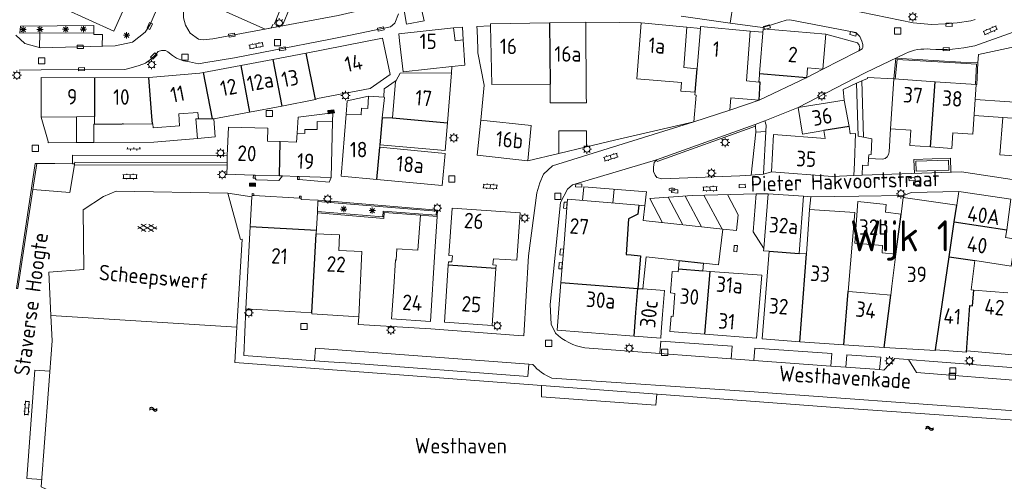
# Model space of a CAD drawing. Extents: x 168769 to 512904, y 516715 to 1559940.
# Tile 43 of 186: x 168934 to 169092, y 519259 to 519333. Entities that reach past the tile are written whole.
import ezdxf

# ---------------------------------------------------------------- set-up
doc = ezdxf.new("R2010")
doc.units = 0
doc.header["$MEASUREMENT"] = 0
doc.layers.get('0').update_dxf_attribs({"linetype": 'CONTINUOUS'})
for name, color, linetype, lineweight in [('B01_HOOFDGEBOUW', 10, 'CONTINUOUS', 0), ('B02_bijgebouw', 12, 'CONTINUOUS', 0), ('B04_KUNSTWERK', 32, 'CONTINUOUS', 0), ('B07_scheidingsmuur', 14, 'CONTINUOUS', 25), ('Q04_wegmarkering', 7, 'CONTINUOUS', 0), ('Q07_KADEMUUR', 7, 'CONTINUOUS', 0), ('Q10_steiger', 7, 'CONTINUOUS', 0), ('Q21_LANTAARNPAAL', 7, 'CONTINUOUS', 18), ('Q23_kolk', 7, 'CONTINUOUS', 18), ('Q26_BOOM', 7, 'CONTINUOUS', 18), ('Q28_rioolput', 7, 'CONTINUOUS', 18), ('Q92_BRANDKRAAN', 7, 'CONTINUOUS', 0), ('Q96_STRAATKOLK', 7, 'CONTINUOUS', 0), ('S01_symb_gesloten_verh', 7, 'CONTINUOUS', 0), ('S02_symb_open_verh', 7, 'CONTINUOUS', 13), ('T01_Muur', 10, 'CONTINUOUS', 0), ('V00_kant_verharding', 252, 'CONTINUOUS', 0), ('V02_Kant_open_verh', 253, 'CONTINUOUS', 0), ('Z08_Streeknaam', 5, 'CONTINUOUS', 0)]:
    doc.layers.add(name, color=color, linetype=linetype, lineweight=lineweight)
for name, color, linetype in [('S05_Water', 132, 'CONTINUOUS'), ('Z02_Huisnummer', 253, 'CONTINUOUS'), ('Z06_STRAATNAAM', 7, 'CONTINUOUS'), ('Z07_WATERLOOPNAAM', 7, 'CONTINUOUS'), ('Z09_FUNCTIEAANDUIDING', 7, 'CONTINUOUS')]:
    doc.layers.add(name, color=color, linetype=linetype)
doc.styles.add('ISOCP', font='isocp.shx', dxfattribs={"height": 1.8})

# ---------------------------------------------------------------- blocks, each defined once
blk = doc.blocks.new('Q21')
at = {"color": 0}
for points in [[(-1.5, 0), (-1, 0)], [(-1.06, 1.06), (-0.71, 0.71)], [(0, 1.5), (0, 1)], [(1.06, 1.06), (0.71, 0.71)], [(1.5, 0), (1, 0)], [(-1.06, -1.06), (-0.71, -0.71)], [(0, -1.5), (0, -1)], [(1.06, -1.06), (0.71, -0.71)]]:
    blk.add_lwpolyline(points, dxfattribs=at)
blk.add_circle((0, 0), 1, dxfattribs=at)
blk = doc.blocks.new('Q26')
at = {"color": 0}
for p, q in [((-1, 0), (1, 0)), ((-0.7, 0.7), (0.7, -0.7)), ((0.7, 0.7), (-0.7, -0.7)), ((0, 1), (0, -1))]:
    blk.add_line(p, q, dxfattribs=at)
blk = doc.blocks.new('Q28')
at = {"color": 0}
blk.add_lwpolyline([(1, 1), (1, -1), (-1, -1), (-1, 1)], close=True, dxfattribs=at)
blk = doc.blocks.new('Q23')
at = {"color": 0}
blk.add_lwpolyline([(0.99, -0.5), (-0.99, -0.5), (-0.99, 0.5), (0.99, 0.5), (0.99, -0.5)], dxfattribs=at)
blk = doc.blocks.new('Q96')
for p, q in [((-1, 0.88), (1, 0.88)), ((-1, 0.75), (1, 0.75)), ((-1, 0.63), (1, 0.63)), ((-1, 0.5), (1, 0.5)), ((-1, 0.38), (1, 0.38)), ((-1, 0.25), (1, 0.25)), ((-1, 0.12), (1, 0.12))]:
    blk.add_line(p, q)
at = {"color": 0}
blk.add_lwpolyline([(1, 1), (1, 0), (-1, 0), (-1, 1), (1, 1)], dxfattribs=at)
blk = doc.blocks.new('Q92')
at = {"color": 0}
blk.add_ellipse((0, 0), major_axis=(-0.991, 0), ratio=0.499983, start_param=1.570796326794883, end_param=7.853981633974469, dxfattribs=at)
blk = doc.blocks.new('S022')
at = {"color": 0}
for p, q in [((0.01, 1.15), (0.31, 1.15)), ((0.31, -2.3), (0.31, 2.3)), ((0.31, 2.1), (1.51, 2.1)), ((0.31, 0), (1.51, 0)), ((1.51, -2.3), (1.51, 2.3)), ((1.51, 1.05), (1.81, 1.05)), ((0.01, -1.15), (0.31, -1.15)), ((0.31, -2.1), (1.51, -2.1)), ((1.51, -1.05), (1.81, -1.05))]:
    blk.add_line(p, q, dxfattribs=at)
blk = doc.blocks.new('S026')
for p, q in [((0, 0), (4.4, 0)), ((0.2, 0.5), (0.2, 0)), ((1.2, 0), (1.2, -0.5)), ((2.2, 0.5), (2.2, 0)), ((3.2, 0), (3.2, -0.5)), ((4.2, 0.5), (4.2, 0))]:
    blk.add_line(p, q)
blk = doc.blocks.new('S05')
at = {"color": 0}
for p, q in [((0.08, 0.3), (0.38, 0.59)), ((0.11, -0.19), (0.41, 0.09)), ((0.38, 0.59), (0.68, 0.71)), ((0.41, 0.09), (0.71, 0.21)), ((0.68, 0.71), (1.01, 0.62)), ((0.71, 0.21), (1.02, 0.12)), ((1.01, 0.62), (1.33, 0.37)), ((1.02, 0.12), (1.36, -0.12)), ((1.33, 0.37), (1.66, 0.13)), ((1.66, 0.13), (1.97, 0.04)), ((1.97, 0.04), (2.28, 0.16)), ((2.28, 0.16), (2.58, 0.44)), ((1.36, -0.12), (1.68, -0.37)), ((1.68, -0.37), (2, -0.46)), ((2, -0.46), (2.31, -0.33)), ((2.31, -0.33), (2.61, -0.05))]:
    blk.add_line(p, q, dxfattribs=at)
blk = doc.blocks.new('S016')
at = {"color": 0, "linetype": 'Continuous'}
for points in [[(0.01, -0.38), (2.65, 1.15)], [(2.65, -1.15), (0.01, 0.38)], [(5.07, -1.15), (1.09, 1.15)], [(1.09, -1.15), (5.07, 1.15)], [(6.16, -0.38), (3.51, 1.15)], [(3.51, -1.15), (6.16, 0.37)]]:
    blk.add_lwpolyline(points, dxfattribs=at)

msp = doc.modelspace()

# ---------------------------------------------------------------- linework, layer by layer
at = {"layer": 'B01_HOOFDGEBOUW'}
for points in [[(168951.48, 519337.2), (168948.88, 519331.31), (168940.83, 519334.93), (168940.78, 519334.83), (168937.39, 519336.31), (168937.44, 519336.43)], [(169019.1, 519332.64), (169009.6, 519332.48), (169009.6, 519332.12)], [(169025, 519332.74), (169019.1, 519332.64)], [(169025, 519332.74), (169025.05, 519320.89), (169025.06, 519319.74), (169019.25, 519319.71), (169019.21, 519322.72)], [(169042.58, 519321.47), (169040.3, 519321.63), (169040.42, 519323.03), (169033.22, 519323.59), (169033.88, 519332.65)], [(169033.88, 519332.65), (169041.26, 519331.95)], [(169005.18, 519329.88), (169003.88, 519329.72), (169003.65, 519331.83), (168994.8, 519330.85), (168994.92, 519329.73)], [(169009.6, 519332.12), (169009.8, 519322.7)], [(169041.26, 519331.95), (169040.8, 519325.43), (169042.9, 519325.22)], [(169041.26, 519331.95), (169043.46, 519331.73)], [(169042.9, 519325.22), (169043.46, 519331.73)], [(169043.46, 519331.73), (169043.48, 519332.04), (169051.48, 519331.3), (169050.86, 519323.3), (169052.89, 519323.08)], [(169053.54, 519331.67), (169053, 519324.48)], [(169063.66, 519330.78), (169053.54, 519331.67)], [(169063.17, 519325.14), (169063.66, 519330.78)], [(168993.42, 519324.31), (168992.2, 519330.18), (168979.88, 519327.74)], [(168994.92, 519329.73), (168995.53, 519324.74)], [(169005.46, 519325.81), (169005.18, 519329.88)], [(168974.53, 519326.74), (168979.88, 519327.74)], [(168969.34, 519325.76), (168974.53, 519326.74)], [(168962.75, 519324.53), (168954.53, 519323.8)], [(168962.75, 519324.53), (168963.34, 519324.64)], [(168963.34, 519324.64), (168969.34, 519325.76)], [(168994.4, 519323.35), (168995.03, 519324.54)], [(168995.03, 519324.54), (169003.32, 519324.56)], [(168995.53, 519324.74), (169003.37, 519325.61)], [(169003.32, 519324.56), (169002.67, 519316.52)], [(169003.37, 519325.61), (169005.46, 519325.81)], [(169053, 519324.48), (169052.98, 519324.17)], [(169060.58, 519323.82), (169060.71, 519325.35), (169063.17, 519325.14)], [(168937.14, 519317.44), (168937.15, 519323.82), (168945.75, 519323.78)], [(168945.75, 519323.78), (168954.53, 519323.8)], [(168993.42, 519324.31), (168990.19, 519322.07), (168981.72, 519320.44)], [(168993.81, 519317.32), (168994.3, 519323.15)], [(168994.3, 519323.15), (168994.4, 519323.35)], [(169052.89, 519323.08), (169052.98, 519324.17)], [(169052.93, 519320.17), (169060.58, 519323.82)], [(169074.11, 519315.56), (169074.65, 519323.58)], [(169074.65, 519323.58), (169074.71, 519323.58)], [(169074.71, 519323.58), (169081.3, 519323.14)], [(169081.3, 519323.14), (169087.92, 519322.7)], [(169019.21, 519322.72), (169009.8, 519322.7)], [(169042.76, 519320.99), (169042.54, 519321.01), (169042.58, 519321.47)], [(169087.92, 519322.7), (169087.39, 519314.67)], [(168975.97, 519319.22), (168981.37, 519320.26)], [(168981.37, 519320.26), (168981.72, 519320.44)], [(168986.35, 519317.9), (168988.74, 519317.79), (168988.82, 519318.86), (168989.83, 519318.82), (168989.92, 519320.79)], [(168992.4, 519320.63), (168989.92, 519320.79)], [(168992.51, 519320.62), (168992.16, 519317.3)], [(168992.51, 519320.62), (168992.4, 519320.63)], [(169042.76, 519320.99), (169042.41, 519316.65)], [(169052.93, 519320.17), (169048.36, 519320.54), (169048.2, 519318.53)], [(169059.23, 519319), (169066.6, 519320.17)], [(169066.6, 519320.17), (169067.41, 519315.93)], [(168962.53, 519317.16), (168962.39, 519318.2), (168959.33, 519317.98), (168959.48, 519316.04), (168955.21, 519315.72), (168955.16, 519316.36), (168955.08, 519316.36)], [(168970.77, 519318.23), (168965, 519317.14)], [(168970.77, 519318.23), (168975.97, 519319.22)], [(169048.2, 519318.53), (169042.41, 519316.65)], [(169063.35, 519315.26), (169059.92, 519314.71), (169059.23, 519319)], [(168937.14, 519317.44), (168942.86, 519317.49)], [(168942.86, 519317.49), (168945.75, 519317.51)], [(168942.87, 519313.32), (168942.86, 519317.49)], [(168945.75, 519316.28), (168945.75, 519317.51)], [(168962.36, 519314.01), (168962.07, 519317.18), (168962.53, 519317.16)], [(168965, 519317.14), (168965.2, 519314.27), (168962.36, 519314.01)], [(168964.8, 519317.14), (168962.53, 519317.16)], [(168965, 519317.14), (168964.8, 519317.14)], [(168984.15, 519316.7), (168981.67, 519316.71), (168981.66, 519315.42), (168979.68, 519315.46), (168979.67, 519314.81), (168978.44, 519314.83)], [(168983.9, 519307.7), (168984.15, 519316.7)], [(168991.28, 519307.4), (168985.54, 519307.93), (168986.35, 519317.9)], [(169002.67, 519316.52), (169002.3, 519312.05), (168991.77, 519312.97)], [(168992.16, 519317.3), (168993.81, 519317.32)], [(169015.61, 519310.4), (169007.47, 519311.3), (169008.06, 519316.95)], [(169008.06, 519316.95), (169016.15, 519316.08), (169015.61, 519310.4)], [(168945.75, 519316.28), (168945.65, 519316.28), (168945.67, 519313.35)], [(168950.23, 519316.32), (168945.75, 519316.28)], [(168950.23, 519316.37), (168950.23, 519316.32)], [(168955.08, 519316.36), (168950.43, 519316.32), (168950.43, 519316.37), (168950.23, 519316.37)], [(168967.36, 519315.84), (168967.15, 519311.24)], [(168975.68, 519313.5), (168973.64, 519313.58), (168973.7, 519315.63), (168967.36, 519315.84)], [(169055.22, 519314.64), (169063.55, 519314), (169063.35, 519315.26)], [(169067.41, 519315.93), (169067.58, 519314.75)], [(169080.55, 519312.62), (169077.19, 519312.85), (169077.36, 519315.34), (169074.11, 519315.56)], [(168945.67, 519313.35), (168942.87, 519313.32)], [(168978.44, 519314.83), (168978.34, 519313.39), (168975.68, 519313.5)], [(169054.89, 519308.59), (169055.22, 519314.64)], [(169067.58, 519314.75), (169068.43, 519314.82)], [(169068.43, 519314.82), (169068.31, 519310.06)], [(169087.39, 519314.67), (169084.14, 519314.89), (169083.98, 519312.4), (169080.55, 519312.62)], [(168991.77, 519312.97), (168991.74, 519312.59)], [(168991.74, 519312.59), (169002.27, 519311.58), (169001.8, 519306.43)], [(168967.14, 519310.14), (168967.13, 519309.69)], [(168967.15, 519311.24), (168967.14, 519310.14)], [(168967.13, 519309.69), (168967.11, 519308.22)], [(169068.2, 519308.04), (169064.74, 519307.88), (169054.89, 519308.59)], [(169068.31, 519310.06), (169068.2, 519308.04)], [(168967.11, 519308.22), (168971.37, 519308.1)], [(168971.37, 519308.1), (168971.67, 519308.09)], [(168971.67, 519308.09), (168975.57, 519307.98)], [(168975.57, 519307.98), (168976.07, 519307.96)], [(168976.07, 519307.96), (168978.48, 519307.88)], [(168978.48, 519307.88), (168978.78, 519307.87)], [(168978.78, 519307.87), (168983.9, 519307.7)], [(169001.8, 519306.43), (168991.28, 519307.4)], [(169085.1, 519305.43), (169084.78, 519303.27)], [(169092.83, 519299.28), (169093.52, 519304.21), (169085.1, 519305.43)], [(168970.86, 519299.82), (168971.13, 519304.6)], [(168971.15, 519304.81), (168971.13, 519304.6)], [(168971.45, 519304.8), (168971.15, 519304.81)], [(168978.8, 519304.37), (168971.45, 519304.8)], [(168979.09, 519304.35), (168978.8, 519304.37)], [(168979.09, 519304.35), (168979.08, 519304.14)], [(168981.8, 519304.03), (168979.08, 519304.14)], [(168981.7, 519302.22), (168981.79, 519303.82)], [(168981.79, 519303.82), (168981.8, 519304.03)], [(169021.4, 519296.41), (169022, 519304.21)], [(169022, 519304.21), (169033.52, 519303.24)], [(169054.37, 519305.09), (169053.65, 519296.25)], [(169060.08, 519304.67), (169054.37, 519305.09)], [(169059.39, 519295.47), (169060.08, 519304.67)], [(169060.08, 519304.67), (169061.24, 519304.59)], [(169061.24, 519304.59), (169061.06, 519302.55)], [(169075.79, 519301.81), (169073.27, 519302.11), (169073.38, 519303.36), (169068.85, 519303.81), (169068.36, 519297.1), (169072.82, 519296.72), (169072.73, 519295.56), (169074.97, 519295.33)], [(169084.78, 519303.27), (169076.13, 519304.5), (169075.79, 519301.81)], [(168981.69, 519302.01), (168981.7, 519302.22)], [(169002.8, 519293.56), (169002.84, 519294.13), (169003.39, 519294.09), (169003.46, 519295.09), (169002.91, 519295.13), (169003.44, 519302.75)], [(169003.44, 519302.75), (169014.4, 519302)], [(169033.52, 519303.24), (169034.49, 519303.16), (169034.2, 519300.77)], [(169061.06, 519302.55), (169060.53, 519295.39)], [(169067.29, 519289.33), (169068.35, 519302.08), (169061.06, 519302.55)], [(168980.8, 519285.87), (168980.8, 519285.73), (168988.35, 519285.26), (168988.88, 519295.77), (168985.13, 519295.96), (168985.26, 519298.45), (168981.5, 519298.64), (168981.69, 519302.01)], [(169000.61, 519295.78), (169001.01, 519301.43), (168998.29, 519301.62), (168997.9, 519295.97)], [(169010.08, 519294.61), (169013.87, 519294.36), (169014.4, 519302)], [(169034.2, 519300.77), (169047.04, 519299.37), (169046.38, 519293.63), (169043.94, 519293.9)], [(168970.13, 519286.53), (168970.86, 519299.82)], [(169087.67, 519294.31), (169093.55, 519293.43), (169094.18, 519297.76), (169092.65, 519298.01), (169092.83, 519299.28)], [(168994.3, 519294.41), (168994.4, 519294.39), (168994.52, 519296.2), (168997.9, 519295.97)], [(169020.93, 519290.76), (169021.4, 519296.41)], [(169053.65, 519296.25), (169053.62, 519295.88), (169054.53, 519295.81)], [(169000.61, 519295.78), (168999.94, 519284.52), (168993.66, 519284.93)], [(168994, 519290.03), (168994.3, 519294.41)], [(169010.52, 519293.58), (169009.98, 519293.64), (169010.08, 519294.61)], [(169034.71, 519294.94), (169034.18, 519289.76)], [(169040, 519294.35), (169034.71, 519294.94)], [(169039.89, 519292.97), (169040, 519294.35)], [(169054.53, 519295.81), (169053.41, 519281.73), (169059.48, 519281.24)], [(169060.53, 519295.39), (169059.39, 519295.47)], [(169074.97, 519295.33), (169074.32, 519290.17)], [(169087.52, 519289.55), (169087.08, 519289.59), (169087.67, 519294.31)], [(169002.18, 519284.37), (169002.8, 519293.56)], [(169010.48, 519293.04), (169009.86, 519283.85), (169002.18, 519284.37)], [(169010.52, 519293.58), (169010.48, 519293.04)], [(169039.89, 519292.97), (169039.85, 519292.49), (169039.85, 519292.49), (169038.89, 519292.57), (169038.62, 519289.09), (169039.31, 519289.02), (169039.03, 519285.3), (169038.73, 519285.33), (169038.54, 519282.91), (169044.18, 519282.48)], [(169043.94, 519293.9), (169043.83, 519292.64)], [(169043.83, 519292.64), (169045.01, 519292.56)], [(169045.01, 519292.56), (169053.35, 519291.96), (169052.51, 519281.81), (169044.18, 519282.48)], [(168993.66, 519284.93), (168994, 519290.03)], [(169032.76, 519282.15), (169020.35, 519283.08), (169020.93, 519290.76)], [(169034.18, 519289.76), (169037.65, 519289.5), (169037.35, 519285.65)], [(169074.32, 519290.17), (169074.14, 519288.72)], [(169093.04, 519289.09), (169087.52, 519289.55)], [(169069.33, 519289.15), (169067.29, 519289.33)], [(169074.14, 519288.72), (169069.33, 519289.15)], [(168980.8, 519285.87), (168970.13, 519286.53)], [(169037.35, 519285.65), (169037.13, 519282.84)], [(169037.13, 519282.84), (169037.05, 519281.82), (169032.76, 519282.15)], [(169059.48, 519281.24), (169066.59, 519280.71)], [(169066.59, 519280.71), (169073.06, 519280.31)], [(169073.06, 519280.31), (169081.34, 519279.81), (169081.36, 519279.95)], [(169081.36, 519279.95), (169086.35, 519279.54)], [(169086.36, 519279.75), (169095.08, 519279.03)]]:
    msp.add_lwpolyline(points, dxfattribs=at)
at = {"layer": 'B02_bijgebouw'}
for points in [[(168945.75, 519316.28), (168945.65, 519316.28), (168945.67, 519313.35), (168942.87, 519313.32), (168942.86, 519317.49)], [(168965, 519317.14), (168965.2, 519314.27), (168962.36, 519314.01), (168962.07, 519317.18), (168962.53, 519317.16)], [(169096.74, 519317.06), (169092.19, 519317.37), (169091.72, 519311.34), (169096.27, 519311.03), (169096.74, 519317.06)], [(169020.61, 519311.59), (169025.09, 519312.65), (169025.08, 519315.25), (169020.61, 519315.25), (169020.61, 519311.59)], [(168935.81, 519305.76), (168936.46, 519309.98)], [(168936.46, 519309.98), (168939.38, 519309.94)], [(168939.38, 519309.94), (168942.21, 519309.89)], [(168942.52, 519309.76), (168941.79, 519305.26)], [(168942.21, 519309.89), (168942.54, 519309.89)], [(168942.54, 519309.89), (168942.52, 519309.76)], [(168941.79, 519305.26), (168935.81, 519305.76)]]:
    msp.add_lwpolyline(points, dxfattribs=at)
at = {"layer": 'B04_KUNSTWERK'}
for points in [[(169052.28, 519316.27), (169053.85, 519316.83)], [(169053.85, 519316.83), (169054.07, 519316.16), (169053.98, 519315.14)], [(169052.39, 519314.99), (169052.31, 519315.96)], [(169053.98, 519315.14), (169052.39, 519314.99)]]:
    msp.add_lwpolyline(points, dxfattribs=at)
at = {"layer": 'B07_scheidingsmuur'}
for points in [[(169019.1, 519332.64), (169019.21, 519322.72)], [(168981.37, 519320.26), (168979.88, 519327.74)], [(168974.53, 519326.74), (168975.97, 519319.22)], [(168964.8, 519317.14), (168963.34, 519324.64)], [(168969.34, 519325.76), (168970.77, 519318.23)], [(169042.58, 519321.47), (169042.9, 519325.22)], [(169053, 519324.48), (169060.58, 519323.82)], [(168945.75, 519323.78), (168945.75, 519317.51)], [(168955.08, 519316.36), (168955.01, 519317.51), (168954.53, 519323.8)], [(169052.93, 519320.17), (169053.07, 519323.08), (169052.89, 519323.08)], [(169080.55, 519312.62), (169081.3, 519323.14)], [(168992.16, 519317.3), (168991.77, 519312.97)], [(168993.81, 519317.32), (169002.67, 519316.52)], [(169067.41, 519315.93), (169063.35, 519315.26)], [(168975.57, 519307.98), (168975.68, 519313.5)], [(168991.28, 519307.4), (168991.74, 519312.59)], [(169033.52, 519303.24), (169033.38, 519301.82), (169031.86, 519301.03), (169031.46, 519295.29), (169032.28, 519295.22)], [(169084.38, 519300.55), (169084.78, 519303.27)], [(169074.97, 519295.33), (169075.79, 519301.81)], [(168970.86, 519299.82), (168981.53, 519299.21)], [(169083.55, 519294.93), (169084.38, 519300.55)], [(169084.38, 519300.55), (169092.83, 519299.28)], [(168980.8, 519285.87), (168981.5, 519298.64)], [(169032.28, 519295.22), (169033.77, 519295.1)], [(169033.77, 519295.1), (169033.36, 519289.82)], [(169040, 519294.35), (169043.94, 519293.9)], [(169054.53, 519295.81), (169059.39, 519295.47)], [(169059.48, 519281.24), (169060.53, 519295.39)], [(169081.36, 519279.95), (169083.55, 519294.93)], [(169083.55, 519294.93), (169087.67, 519294.31)], [(169010.48, 519293.04), (169002.8, 519293.56)], [(169039.89, 519292.97), (169043.83, 519292.64)], [(169044.18, 519282.48), (169045.01, 519292.56)], [(169020.93, 519290.76), (169033.36, 519289.82)], [(169033.06, 519285.97), (169033.36, 519289.82)], [(169033.36, 519289.82), (169034.18, 519289.76)], [(169086.35, 519279.54), (169086.87, 519287.05), (169087.31, 519287.04), (169087.52, 519289.55)], [(169066.59, 519280.71), (169067.29, 519289.33)], [(169073.06, 519280.31), (169074.14, 519288.72)], [(169032.76, 519282.15), (169033.06, 519285.97)]]:
    msp.add_lwpolyline(points, dxfattribs=at)
at = {"layer": 'Q04_wegmarkering'}
for points in [[(168965.56, 519339.94), (168963.72, 519335.83), (168973.26, 519331.62)], [(169048.71, 519335.7), (169048.26, 519332.59)], [(168974.22, 519331.8), (168974.55, 519332.4)], [(168936.87, 519328.67), (168936.94, 519330.97)], [(168945.66, 519331.03), (168945.66, 519330.77)], [(168947.01, 519328.86), (168947.03, 519330.77), (168945.66, 519330.77)], [(168973.26, 519331.62), (168974.22, 519331.8)], [(169015.77, 519277.63), (168981.37, 519280.21)], [(169048.41, 519278.5), (169036.89, 519279.33)], [(169064.49, 519277.31), (169052.06, 519278.23)], [(169072.33, 519276.74), (169066.92, 519277.15)], [(168937.27, 519259.04), (168934.87, 519259.21), (168936.16, 519276.68)], [(168938.55, 519276.5), (168936.16, 519276.68)]]:
    msp.add_lwpolyline(points, dxfattribs=at)
at = {"layer": 'Q07_KADEMUUR'}
for points in [[(168938.71, 519285.47), (168938.38, 519292.46), (168944.03, 519292.89), (168943.91, 519302.48), (168947.2, 519304.64), (168949.24, 519305.52), (168967.24, 519305.18)], [(168967.24, 519305.18), (168969.31, 519297.7), (168969.55, 519297.75), (168968.72, 519283.61)], [(168968.72, 519283.61), (168968.38, 519277.87), (169065.88, 519270.57), (169117.83, 519266.91), (169145.57, 519264.66), (169244.37, 519283.03), (169276.15, 519288.73), (169301.37, 519293.54), (169299.9, 519299.75)], [(168938.71, 519285.47), (168938.91, 519281.38), (168937.18, 519257.84), (169015.56, 519221.57), (169016.63, 519221.42), (169099.8, 519222.5)]]:
    msp.add_lwpolyline(points, dxfattribs=at)
at = {"layer": 'Q10_steiger'}
for points in [[(169017.85, 519274.17), (169017.81, 519272.37)], [(169017.81, 519272.37), (169036.27, 519270.99)], [(169036.27, 519270.99), (169036.41, 519272.78)]]:
    msp.add_lwpolyline(points, dxfattribs=at)
at = {"layer": 'T01_Muur'}
for p, q in [((169075.16, 519326.74), (169074.85, 519323.56)), ((169085.45, 519326.11), (169075.16, 519326.74)), ((169087.99, 519322.71), (169087.79, 519322.72))]:
    msp.add_line(p, q, dxfattribs=at)
for points in [[(169051.48, 519331.3), (169053.5, 519331.14)], [(169074.65, 519323.58), (169074.98, 519326.95), (169085.46, 519326.31), (169088.19, 519326.16), (169087.99, 519322.71)], [(169085.45, 519326.11), (169087.98, 519325.97), (169087.79, 519322.72)], [(169003.32, 519324.56), (169003.37, 519325.61)], [(169060.58, 519323.82), (169063.17, 519325.14)], [(169052.28, 519316.27), (169052.31, 519315.96), (169036.48, 519310.26), (169036.38, 519310.54)], [(168967.14, 519310.14), (168942.6, 519310.2), (168942.54, 519309.89)], [(168935.81, 519305.76), (168933.41, 519289.79), (168933.16, 519289.82), (168936.17, 519309.96), (168936.46, 519309.98)], [(168967.13, 519309.69), (168942.52, 519309.76)], [(168971.37, 519308.1), (168971.36, 519307.62), (168971.66, 519307.61)], [(168971.66, 519307.61), (168971.67, 519308.09)], [(168978.48, 519307.88), (168978.47, 519307.4), (168978.77, 519307.39)], [(168978.77, 519307.39), (168978.78, 519307.87)], [(168971.45, 519304.8), (168971.47, 519305.09), (168971.17, 519305.11), (168971.15, 519304.81)], [(168979.09, 519304.35), (168979.1, 519304.7), (168978.8, 519304.71), (168978.8, 519304.37)], [(168981.79, 519303.82), (169000.87, 519302.26)], [(169001.07, 519302.46), (168981.8, 519304.03)], [(168981.7, 519302.22), (168992.22, 519301.35)], [(168992.3, 519302.26), (168992.22, 519301.35)], [(169000.87, 519302.26), (169000.82, 519301.64), (168992.3, 519302.26)], [(169001.07, 519302.46), (169001.01, 519301.43)], [(168992.4, 519301.12), (168981.69, 519302.01)], [(168992.4, 519301.12), (168992.48, 519302.05)], [(168998.29, 519301.62), (168992.48, 519302.05)]]:
    msp.add_lwpolyline(points, dxfattribs=at)
at = {"layer": 'V00_kant_verharding'}
for p, q in [((169024.64, 519306.21), (169034.8, 519305.41)), ((169035.31, 519304.3), (169042.1, 519304.81)), ((169042.1, 519304.81), (169052.43, 519305.06)), ((169036.89, 519279.33), (169024.8, 519280.27)), ((169037.07, 519281.35), (169036.89, 519279.33)), ((169048.58, 519280.5), (169037.07, 519281.35)), ((169048.41, 519278.5), (169048.58, 519280.5)), ((169052.22, 519280.22), (169052.06, 519278.23)), ((169064.64, 519279.32), (169052.22, 519280.22)), ((169052.06, 519278.23), (169048.41, 519278.5)), ((169064.49, 519277.31), (169064.64, 519279.32)), ((169067.07, 519279.14), (169066.92, 519277.15)), ((169072.52, 519278.74), (169067.07, 519279.14)), ((169072.33, 519276.74), (169072.52, 519278.74)), ((169074.8, 519278.56), (169073.01, 519276.68)), ((169076.99, 519278.39), (169078.29, 519276.27)), ((169015.6, 519275.64), (168987.17, 519277.76)), ((169015.77, 519277.63), (169015.6, 519275.64)), ((169016.41, 519277.57), (169015.77, 519277.63)), ((169066.92, 519277.15), (169064.49, 519277.31)), ((169073.01, 519276.68), (169072.33, 519276.74)), ((169078.29, 519276.27), (169111.15, 519273.71))]:
    msp.add_line(p, q, dxfattribs=at)
for points in [[(168992.37, 519338.14), (168991.73, 519336.2), (168990.94, 519335.47), (168989.74, 519334.86), (168985.06, 519333.81), (168964.85, 519330.06), (168963.25, 519329.9), (168962.5, 519330.02), (168961.2, 519330.96), (168960.43, 519332.23), (168960.08, 519333.44), (168960.13, 519334.68), (168960.37, 519335.69), (168965.22, 519347.21), (168965.06, 519354.9), (168965.9, 519357.85), (168970.95, 519369.11), (168974.22, 519371.88), (168975.07, 519372.92), (168990.8, 519400.75), (168995.34, 519409.84), (168997.82, 519415.3), (169001.67, 519424.86), (169002.6, 519425.95)], [(168933.05, 519330.66), (168934.53, 519329.31), (168937.07, 519328.61), (168949.1, 519328.91), (168951.88, 519329.53), (168953.9, 519331.15), (168954.72, 519332.34), (168960.74, 519346.39), (168961, 519348.5), (168960.13, 519353.65), (168960.46, 519354.95), (168968.91, 519373.81), (168972.41, 519376.26), (168972.99, 519377.13)], [(169051.33, 519335.75), (169053.37, 519335.8), (169055.99, 519336.33), (169057.51, 519336.65), (169058.88, 519336.56), (169077.74, 519332.62), (169080.73, 519332.38), (169082.93, 519332.46), (169084.83, 519332.64), (169087.03, 519332.97), (169087.75, 519333.17)], [(168933.62, 519324.99), (168937.15, 519325.03), (168950.63, 519325.13), (168951.68, 519325.38), (168952.98, 519325.76), (168953.99, 519326.13), (168954.8, 519326.71), (168955.51, 519327.41), (168956.04, 519327.99), (168956.58, 519328.19), (168957.18, 519328.18), (168957.59, 519327.93), (168958.33, 519327.37), (168958.97, 519326.94), (168960.11, 519326.52), (168961.05, 519326.32), (168962.53, 519326.04), (168963.38, 519326.16), (168968.34, 519327.01), (168974.65, 519328.21), (168983.52, 519329.96), (168987.02, 519330.64), (168993.5, 519331.97), (168994.2, 519332.58), (168994.76, 519334.06)], [(168977.22, 519334.95), (168976.15, 519332.48), (168975.7, 519332.15), (168974.76, 519332.48), (168975.96, 519335.43), (168977.22, 519334.95)], [(168998.92, 519332.93), (168998.52, 519334.64), (168997.36, 519335.04), (168995.98, 519335.08), (168995.82, 519334.97), (168995.73, 519334.85), (168995.71, 519334.63), (168996.07, 519332.42), (168998.92, 519332.93)], [(169033.88, 519332.65), (169030.4, 519332.7), (169025, 519332.74)], [(169048.26, 519332.59), (169040.37, 519333.68)], [(169048.26, 519332.59), (169053.45, 519331.9), (169054.23, 519332.09), (169057.25, 519333.06), (169057.85, 519333.12), (169068.51, 519331.05), (169069.14, 519330.42), (169069.5, 519329.68), (169069.61, 519329.13), (169069.61, 519328.64), (169069.52, 519328.42), (169068.97, 519328.14)], [(168945.63, 519332.21), (168945.66, 519331.03), (168933.71, 519330.94), (168933.8, 519332.07), (168945.63, 519332.21)], [(169005.07, 519331.93), (169003.65, 519331.83)], [(169005.07, 519331.93), (169005.18, 519329.88)], [(169009.6, 519332.12), (169007.4, 519332.06), (169007.43, 519331.47)], [(169007.43, 519331.47), (169007.54, 519328.5)], [(169063.66, 519330.78), (169068.78, 519329.39), (169069.06, 519329.04), (169069.13, 519328.58), (169068.97, 519328.14)], [(169087.69, 519328.92), (169093.89, 519331.11)], [(169098.11, 519329.65), (169098.5, 519328.64), (169097.3, 519319.65), (169087.76, 519320.28)], [(169088.19, 519326.16), (169088.27, 519327.54), (169098.81, 519329.8), (169098.87, 519328.76), (169098.82, 519327.78), (169097.4, 519316.8), (169096.72, 519316.86)], [(169007.54, 519328.5), (169007.57, 519327.78), (169008.57, 519322.57), (169008.06, 519316.95)], [(169059.23, 519319), (169069.91, 519324.52), (169070.11, 519324.62), (169076.52, 519327.7)], [(169068.97, 519328.14), (169068.68, 519327.93), (169063.17, 519325.14)], [(168992.4, 519320.63), (168992.48, 519321.99), (168994.4, 519323.35)], [(169068.62, 519322.88), (169066.46, 519321.91), (169066.6, 519320.17)], [(169069.46, 519323.26), (169068.62, 519322.88)], [(169068.62, 519322.88), (169068.9, 519314.36), (169069.73, 519314.22)], [(169074.65, 519323.58), (169070.4, 519323.82), (169070.39, 519323.67), (169069.46, 519323.26)], [(169069.46, 519323.26), (169069.73, 519314.22)], [(168986.35, 519317.9), (168986.51, 519320.05), (168989.92, 519320.79)], [(169052.93, 519320.17), (169048.2, 519318.53)], [(168984.15, 519316.7), (168984.19, 519318.11), (168978.57, 519317.41), (168978.44, 519314.83)], [(169059.23, 519319), (169053.85, 519316.83)], [(168942.87, 519313.32), (168938.29, 519313.28), (168938.28, 519313.51), (168937.14, 519317.44)], [(169042.41, 519316.65), (169019.6, 519309.57), (169018.15, 519308.26), (169017.56, 519306.86), (169017.08, 519305.21), (169015.71, 519295.1), (169014.96, 519282.17), (169013.37, 519282.32), (169000, 519283.29)], [(169025.09, 519312.65), (169029.57, 519313.71), (169042.41, 519316.65)], [(169097.4, 519316.8), (169096.17, 519307.03), (169085.57, 519308.62), (169069.53, 519308.1)], [(169092.19, 519317.37), (169087.59, 519317.69)], [(169052.28, 519316.27), (169036.38, 519310.54)], [(169052.39, 519314.99), (169051.62, 519308.1)], [(169053.62, 519308.23), (169053.98, 519315.14)], [(168962.36, 519314.01), (168955.3, 519313.4), (168945.67, 519313.35)], [(168945.67, 519313.35), (168945.67, 519313.35)], [(169069.73, 519314.22), (169071.08, 519313.94), (169070.97, 519311.39), (169070.6, 519311.36), (169070.57, 519310.79)], [(168942.21, 519309.89), (168942.19, 519311.28), (168967.15, 519311.24)], [(169015.61, 519310.4), (169020.61, 519311.59)], [(169036.38, 519310.54), (169022.84, 519306.52), (169022.03, 519305.81)], [(169051.62, 519308.1), (169049.78, 519307.99), (169037.23, 519307.49), (169036.4, 519307.69), (169036.13, 519308.08), (169035.89, 519308.68), (169035.88, 519309.38), (169036.01, 519310.13), (169036.38, 519310.54)], [(169070.57, 519310.79), (169070.52, 519309.61), (169069.58, 519309.67), (169069.53, 519308.1)], [(169077.97, 519308.36), (169077.88, 519310.58), (169083.76, 519310.82), (169083.85, 519308.64)], [(169083.52, 519308.89), (169083.45, 519310.51), (169078.19, 519310.32), (169078.26, 519308.7), (169083.52, 519308.89)], [(169053.62, 519308.23), (169054.89, 519308.59)], [(168971.66, 519307.61), (168971.84, 519307.3), (168975.5, 519307.22), (168976.07, 519307.96)], [(168978.77, 519307.39), (168983.58, 519306.96), (168983.9, 519307.7)], [(169051.62, 519308.1), (169053.62, 519308.23)], [(169068.2, 519308.04), (169069.53, 519308.1)], [(169022.03, 519305.81), (169020.9, 519303.65), (169019.2, 519287.24), (169019.39, 519284.05), (169020.06, 519282.64)], [(169061.24, 519304.59), (169068.99, 519304.69), (169076.24, 519304.8), (169077.43, 519305.26), (169085.1, 519305.43)], [(168967.24, 519305.18), (168971.13, 519304.6)], [(169052.43, 519305.06), (169051.94, 519298.96), (169053.65, 519296.25)], [(169054.37, 519305.09), (169052.43, 519305.06)], [(169278.64, 519300.21), (169281.39, 519300.56), (169291.25, 519302.37), (169297.79, 519303.62), (169299.65, 519294.76), (169267.65, 519288.53), (169238.8, 519283.61), (169234.96, 519284.8), (169234.11, 519284.66), (169234.4, 519282.79), (169217.14, 519279.6), (169216.81, 519281.49), (169216.52, 519281.44), (169213.15, 519278.71), (169194.9, 519275.53), (169163.36, 519274.28), (169141.91, 519266.6), (169121.55, 519268.32), (169117.73, 519268.38), (169051.35, 519273.19), (169019.5, 519275.35)], [(168987.16, 519277.76), (168983.5, 519278.02), (168969.84, 519279.01), (168970.13, 519286.53)], [(168938.71, 519285.47), (168968.72, 519283.61)], [(168988.35, 519285.26), (168988.28, 519284.04), (169000, 519283.29)], [(169074.8, 519278.56), (169108.09, 519275.97), (169111.15, 519273.71), (169115.96, 519273.4)]]:
    msp.add_lwpolyline(points, dxfattribs=at)
for points in [[(169076.52, 519327.7, -0.133072), (169080.5, 519328.38)], [(169080.5, 519328.38, 0.072945), (169087.69, 519328.92)], [(169070.57, 519310.79), (169072.8, 519310.68, 0.409554), (169073.86, 519311.84), (169074.11, 519315.56)], [(169024.8, 519280.27, -0.154862), (169020.06, 519282.64)], [(169019.5, 519275.35, -0.107166), (169016.41, 519277.57)]]:
    msp.add_lwpolyline(points, format="xyb", dxfattribs=at)
at = {"layer": 'V02_Kant_open_verh'}
for p, q in [((169047.04, 519299.37), (169049.29, 519299.15)), ((168981.37, 519280.21), (168981.22, 519278.18))]:
    msp.add_line(p, q, dxfattribs=at)
for points in [[(169024.41, 519304), (169024.64, 519306.21)], [(169029.31, 519303.59), (169029.54, 519305.81)], [(169034.49, 519303.16), (169034.73, 519305.42)], [(169037.36, 519300.42), (169035.31, 519304.3)], [(169040.59, 519300.07), (169038.24, 519304.52)], [(169043.61, 519299.75), (169040.98, 519304.72)], [(169044.01, 519304.86), (169046.93, 519299.39)], [(169047.8, 519304.95), (169049.53, 519301.67), (169049.29, 519299.15)]]:
    msp.add_lwpolyline(points, dxfattribs=at)

# ---------------------------------------------------------------- block references
at = {"layer": 'Q21_LANTAARNPAAL', "xscale": 0.5, "yscale": 0.5}
for p in [(169077.68, 519333.59), (168975.55, 519332.62), (168954.97, 519325.89), (168933.25, 519324.18), (168986.24, 519320.9), (169063.01, 519320.86), (169003.69, 519314.08), (169047.43, 519313.36), (168966.08, 519311.64), (169025.16, 519312.28), (168966.36, 519308.16), (169045.22, 519308.42), (169075.78, 519305.09), (168983.35, 519304.24), (169001.03, 519302.78), (169015.13, 519301.17), (168970.64, 519285.9), (168993.56, 519283.11), (169010.7, 519283.8), (169031.97, 519280.18), (169073.92, 519278.14), (169086.84, 519278.16)]:
    msp.add_blockref('Q21', p, dxfattribs=at)
at = {"layer": 'Q23_kolk'}
for p, xscale, yscale, rotation in [((168954.66, 519332.13), 0.5, 0.5, 67.54253010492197), ((169083.54, 519332.33), 0.5000000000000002, 0.5000000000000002, 178.1037668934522), ((168967.9, 519330.62), 0.5000000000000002, 0.5000000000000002, 189.4764850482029), ((168991.9, 519331.64), 0.5, 0.5, 11.5802732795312), ((169054.19, 519331.94), 0.4999999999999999, 0.4999999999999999, 17.3180541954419), ((169068.08, 519330.84), 0.5, 0.5, 164.6050528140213), ((168943.46, 519328.76), 0.5, 0.5, 0.64616560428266), ((168955.32, 519327.29), 0.5, 0.5, 45.09138075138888), ((168976.05, 519328.43), 0.4999999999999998, 0.4999999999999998, 190.2624707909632), ((169083.09, 519328.4), 0.5, 0.5, 3.017316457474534), ((168943.66, 519325.16), 0.5, 0.5, 2.111529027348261), ((169077.56, 519307.43), 0.5, 0.5, 3.318404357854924), ((169078.3, 519306.77), 0.4999999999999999, 0.4999999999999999, 3.665031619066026), ((169023.83, 519306.42), 0.5, 0.5, 357.3720155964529), ((169039.32, 519305.48), 0.5, 0.5, 356.6325147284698), ((169050.2, 519306.33), 0.4999999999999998, 0.4999999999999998, 183.1893881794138), ((169021.67, 519303.23), 0.5, 0.5, 265.4295135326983), ((169021.09, 519295.69), 0.4999999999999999, 0.4999999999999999, 265.4724512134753), ((169049.12, 519296.25), 0.5, 0.5, 84.82506608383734), ((169020.9, 519293.47), 0.4999999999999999, 0.4999999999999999, 86.12001857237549)]:
    msp.add_blockref('Q23', p, dxfattribs=dict(at, xscale=xscale, yscale=yscale, rotation=rotation))
at = {"layer": 'Q26_BOOM', "xscale": 0.5, "yscale": 0.5}
for p in [(168934.26, 519331.55), (168936.96, 519331.57), (168941.11, 519331.6), (168943.96, 519331.62), (168950.94, 519330.63), (168985.93, 519302.61), (168990.55, 519302.38)]:
    msp.add_blockref('Q26', p, dxfattribs=at)
at = {"layer": 'Q28_rioolput', "xscale": 0.5, "yscale": 0.5}
for p in [(169075.24, 519331.3), (168975.26, 519329.42), (168960.36, 519327.1), (168937.24, 519326.5), (168973.94, 519318.02), (168936.22, 519312.39), (169003.37, 519307.46), (169020.45, 519304.68), (168979.53, 519283.69), (169018.99, 519280.98), (169037.68, 519279.52), (169084.14, 519276.55), (169084.07, 519275.68)]:
    msp.add_blockref('Q28', p, dxfattribs=at)
at = {"layer": 'Q92_BRANDKRAAN', "xscale": 0.5, "yscale": 0.5}
msp.add_blockref('Q92', (169038.88, 519305.76), dxfattribs=at)
at = {"layer": 'Q96_STRAATKOLK', "xscale": 0.4999999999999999, "yscale": 0.4999999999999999}
for p, rotation in [((168983.93, 519318.04), 6.996766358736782), ((168971.22, 519306.29), 358.2329705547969)]:
    msp.add_blockref('Q96', p, dxfattribs=dict(at, rotation=rotation))
at = {"layer": 'S01_symb_gesloten_verh', "xscale": 0.5, "yscale": 0.5, "rotation": 358.6628954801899}
msp.add_blockref('S016', (168952.73, 519299.62), dxfattribs=at)
at = {"layer": 'S02_symb_open_verh'}
for name, p, xscale, yscale, rotation in [('S022', (169090.37, 519331.01), 0.4999999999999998, 0.4999999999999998, 114.2748864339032), ('S022', (168971.92, 519328.52), 0.5, 0.5, 100.5087134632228), ('S026', (168950.98, 519312.28), 0.4999999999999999, 0.4999999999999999, 1.044172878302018), ('S022', (169028.86, 519311.41), 0.5, 0.5, 287.249253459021), ('S022', (168951.48, 519307.4), 0.4999999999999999, 0.4999999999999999, 89.67615773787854), ('S022', (169009.52, 519305.8), 0.5, 0.5, 84.96119834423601), ('S022', (169045.01, 519305.44), 0.4999999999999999, 0.4999999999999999, 91.83114653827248), ('S022', (168935.3, 519270.52), 0.4999999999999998, 0.4999999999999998, 175.7866059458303)]:
    msp.add_blockref(name, p, dxfattribs=dict(at, xscale=xscale, yscale=yscale, rotation=rotation))
at = {"layer": 'S05_Water'}
for p, xscale, yscale, rotation in [((168954.57, 519270.33), 0.4999999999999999, 0.4999999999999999, 357.7651080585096), ((169081.07, 519267.24), 0.5, 0.5, 173.6260577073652)]:
    msp.add_blockref('S05', p, dxfattribs=dict(at, xscale=xscale, yscale=yscale, rotation=rotation))

# ---------------------------------------------------------------- texts
at = {"layer": 'Z02_Huisnummer', "style": 'ISOCP'}
for s, p in [('15', (168998.17, 519328.4)), ('16', (169011.12, 519327.58)), ('16a', (169019.91, 519326.37)), ('18', (168986.93, 519310.95)), ('32b', (169069.02, 519298.46)), ('39', (169076.72, 519290.84))]:
    msp.add_text(s, height=2.5, dxfattribs=at).set_placement(p)
for s, rotation, p in [('1a', 355.9987, (169034.98, 519327.81)), ('1', 355.6117, (169045.33, 519327.2)), ('14', 11.7656, (168986.4, 519324.63)), ('2', 355.0784, (169057.48, 519326.34)), ('12a', 11.2834, (168970.64, 519321.51)), ('13', 11.2834, (168976.2, 519322.19)), ('12', 11.2834, (168966.32, 519320.75)), ('9', 359.9909, (168941.33, 519319.46)), ('10', 0.4385, (168948.76, 519319.41)), ('11', 11.0228, (168958.28, 519319.72)), ('17', 355.408, (168997.38, 519319.36)), ('37', 355.9206, (169076.05, 519319.83)), ('38', 356.1793, (169082.35, 519319.29)), ('36', 10.7942, (169061.72, 519315.96)), ('16b', 354.5892, (169010.36, 519312.75)), ('20', 357.8391, (168968.75, 519310.4)), ('35', 356.7767, (169058.83, 519309.54)), ('19', 356.7541, (168978.34, 519309.15)), ('18a', 355.077, (168994.34, 519308.75)), ('40A', 352.0536, (169086.36, 519300.71)), ('26', 356.0859, (169005.25, 519299.57)), ('27', 355.7857, (169022.28, 519298.69)), ('32a', 355.687, (169054.43, 519298.89)), ('40', 351.7091, (169086.3, 519295.84)), ('21', 357.1656, (168974.18, 519293.86)), ('22', 357.1124, (168983.13, 519292.56)), ('33', 355.2743, (169061.07, 519291.07)), ('31a', 355.2237, (169045.9, 519289.31)), ('30', 355.2061, (169040.02, 519287.39)), ('24', 356.587, (168995.32, 519286.38)), ('25', 356.1011, (169004.86, 519286.15)), ('30a', 355.5796, (169024.94, 519286.88)), ('30c', 83.9351, (169036.14, 519283.37)), ('32', 355.7457, (169054.42, 519285.82)), ('42', 355.2832, (169089.15, 519285.69)), ('34', 352.7179, (169068.35, 519285.32)), ('41', 355.9856, (169082.57, 519284.2)), ('31', 355.2237, (169046.24, 519283.39))]:
    msp.add_text(s, height=2.5, rotation=rotation, dxfattribs=at).set_placement(p)
at = {"layer": 'Z06_STRAATNAAM', "style": 'ISOCP'}
for s, rotation, p in [('Pieter Hakvoortstraat', 1.7193, (169051.58, 519305.41)), ('Staverse Hoogte', 82.3563, (168935.2, 519275.66)), ('Westhavenkade', 356.6724, (169056.06, 519274.9))]:
    msp.add_text(s, height=2.5, rotation=rotation, dxfattribs=at).set_placement(p)
at = {"layer": 'Z07_WATERLOOPNAAM', "style": 'ISOCP'}
msp.add_text('Westhaven', height=2.5, dxfattribs=at).set_placement((168997.4, 519263.23))
at = {"layer": 'Z08_Streeknaam', "style": 'ISOCP'}
msp.add_text('Wijk 1', height=5, dxfattribs=at).set_placement((169067.58, 519295.8))
at = {"layer": 'Z09_FUNCTIEAANDUIDING', "style": 'ISOCP'}
msp.add_text('Scheepswerf', height=2.5, rotation=355.0933, dxfattribs=at).set_placement((168946.4, 519291.19))

doc.saveas('drawing.dxf')
